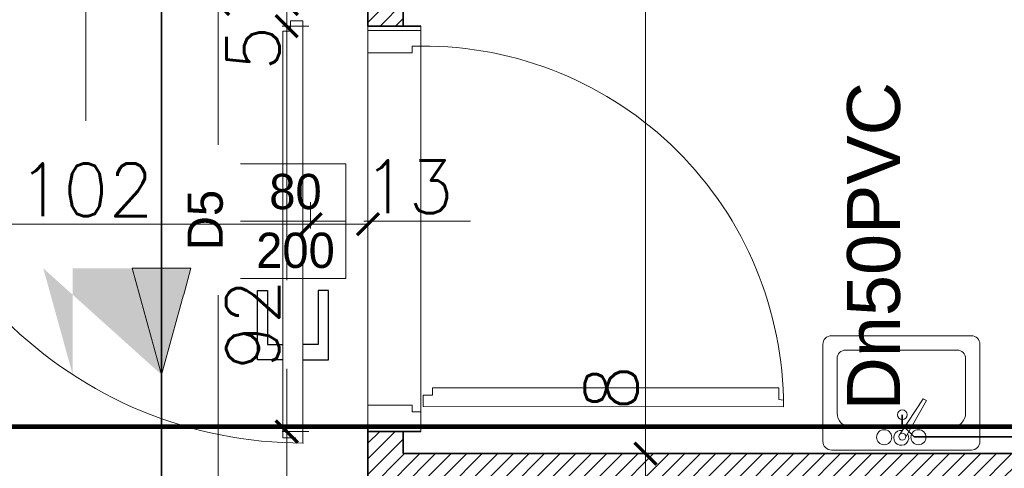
# Model space of a CAD drawing. Header units: millimetres. Extents: x -740 to 33545, y 5178 to 22494.
# Tile 112 of 250: x 9305 to 9529, y 11086 to 11188. Entities that reach past the tile are written whole.
import ezdxf
from ezdxf.lldxf.tags import DXFTag

# ---------------------------------------------------------------- set-up
doc = ezdxf.new("R2010")
doc.units = ezdxf.units.MM
doc.header["$MEASUREMENT"] = 0
doc.layers.get('Defpoints').update_dxf_attribs({"color": 252})
for name, color, linetype in [('_I_EKO_PODKLAD 3', 252, 'Continuous'), ('D-opis', 252, 'Continuous'), ('stolarka', 252, 'Continuous'), ('ULTRA-GASTRO TECHNOLOGIA', 252, 'Continuous')]:
    doc.layers.add(name, color=color, linetype=linetype)
for name, color, linetype, lineweight in [('_IS_EKO_KS_opis', 7, 'Continuous', 15), ('_IS_EKO_KS_podposadzkowa', 86, 'Continuous', 35), ('_IS_EKO_KS_prow_w_posadzce', 34, 'Continuous', 35), ('A_l.przerywana', 252, 'ICAD_ISO03W100', 9), ('A_opisy', 252, 'Continuous', 15), ('A_projektowane sciany', 252, 'Continuous', 35), ('A_wyposaĹĽenie', 252, 'Continuous', 9), ('CIENKA', 252, 'Continuous', 13), ('l.przerywana', 252, 'ICAD_ISO03W100', 5), ('l.wypeĹ‚nien', 252, 'Continuous', 5), ('wymiarowanie', 252, 'Continuous', 9)]:
    doc.layers.add(name, color=color, linetype=linetype, lineweight=lineweight)
doc.styles.add('Arial_1', font='arial.ttf')
doc.styles.add('styl2', font='simplex.shx')
tags = doc.linetypes.add('DASH', pattern=[15, 10, -5]).pattern_tags.tags
tags[6:7] = [DXFTag(74, 4), DXFTag(75, 0), DXFTag(340, '0'), DXFTag(46, 0.0), DXFTag(50, 0.0), DXFTag(44, 0.0), DXFTag(45, 0.0)]
tags[4:5] = [DXFTag(74, 4), DXFTag(75, 0), DXFTag(340, '0'), DXFTag(46, 0.0), DXFTag(50, 0.0), DXFTag(44, 0.0), DXFTag(45, 0.0)]
tags = doc.linetypes.add('ICAD_ISO03W100', pattern=[30, 12, -18]).pattern_tags.tags
tags[6:7] = [DXFTag(74, 4), DXFTag(75, 0), DXFTag(340, '0'), DXFTag(46, 1.0), DXFTag(50, 0.0), DXFTag(44, 0.0), DXFTag(45, 0.0)]
tags[4:5] = [DXFTag(74, 4), DXFTag(75, 0), DXFTag(340, '0'), DXFTag(46, 1.0), DXFTag(50, 0.0), DXFTag(44, 0.0), DXFTag(45, 0.0)]
doc.dimstyles.new('Skala 1-50', dxfattribs={"dimtxt": 12, "dimasz": 5, "dimexe": 1, "dimexo": 1, "dimgap": 1.5, "dimtad": 1, "dimdec": 1, "dimrnd": 0.5, "dimtxsty": 'styl2', "dimblk": 'ARCHTICK', "dimcen": 5, "dimadec": 0, "dimazin": 0, "dimtfac": 1, "dimtdec": 1, "dimtmove": 1, "dimatfit": 3, "dimldrblk": 'ARCHTICK', "dimfxl": 0, "dimlwd": -1, "dimlwe": -1, "dimarcsym": 0})

# ---------------------------------------------------------------- blocks, each defined once
blk = doc.blocks.new('dgttrre')
at = {"layer": '_I_EKO_PODKLAD 3', "linetype": 'Continuous', "lineweight": 9}
for p, q in [((11317.18, 2848.41), (11352.46, 2848.41)), ((11315.02, 2821.77), (11315.02, 2846.25)), ((11354.62, 2821.77), (11354.62, 2846.25)), ((11320.78, 2844.81), (11348.86, 2844.81)), ((11318.62, 2828.97), (11318.62, 2842.65)), ((11351.02, 2828.97), (11351.02, 2842.65)), ((11334.48, 2823.66), (11340.34, 2832.56)), ((11335.88, 2822.79), (11341.15, 2832.14)), ((11340.34, 2832.56), (11341.15, 2832.14)), ((11322.22, 2825.37), (11335.61, 2825.37)), ((11337.33, 2825.37), (11347.42, 2825.37)), ((11317.18, 2819.61), (11352.46, 2819.61))]:
    blk.add_line(p, q, dxfattribs=at)
for centre, radius in [((11335.04, 2828.5), 1.22), ((11330.48, 2822.84), 1.9), ((11335.04, 2822.99), 0.867), ((11339.12, 2822.84), 1.9)]:
    blk.add_circle(centre, radius, dxfattribs=at)
for centre, radius, start, end in [((11317.18, 2846.25), 2.16, 90, 180), ((11352.46, 2846.25), 2.16, 0, 90), ((11320.78, 2842.65), 2.16, 90, 180), ((11348.86, 2842.65), 2.16, 0, 90), ((11322.22, 2828.97), 3.6, 180, 270), ((11347.42, 2828.97), 3.6, 270, 0), ((11334.78, 2822.69), 1.9, 80.9336, 32.0064), ((11317.18, 2821.77), 2.16, 180, 270), ((11352.46, 2821.77), 2.16, 270, 0)]:
    blk.add_arc(centre, radius, start, end, dxfattribs=at)
blk = doc.blocks.new('dghjjkkl')
at = {"layer": 'CIENKA', "color": 8}
blk.add_blockref('dgttrre', (0, 0), dxfattribs=at)
blk = doc.blocks.new('_ArchTick')
at = {"color": 0, "linetype": 'ByBlock', "const_width": 0.15}
blk.add_lwpolyline([(-0.5, -0.5), (0.5, 0.5)], dxfattribs=at)
blk = doc.blocks.new('*D2254')
at = {"layer": 'Defpoints', "color": 0}
for p in [(9449.19, 11323.52), (9447.18, 11089.52), (9449.19, 11089.52)]:
    blk.add_point(p, dxfattribs=at)
at = {"layer": 'wymiarowanie', "color": 0}
for p, q in [((9448.19, 11323.52), (9446.18, 11323.52)), ((9447.18, 11323.52), (9447.18, 11089.52)), ((9448.19, 11089.52), (9446.18, 11089.52))]:
    blk.add_line(p, q, dxfattribs=at)
at = {"layer": 'wymiarowanie', "color": 0, "xscale": 5, "yscale": 5, "zscale": 5}
for p, rotation in [((9447.18, 11323.52), 90), ((9447.18, 11089.52), 270)]:
    blk.add_blockref('_ArchTick', p, dxfattribs=dict(at, rotation=rotation))
at = {"layer": 'wymiarowanie', "color": 0, "insert": (9439.38, 11206.52), "char_height": 12, "attachment_point": 5, "rotation": 90, "style": 'styl2'}
blk.add_mtext('234', dxfattribs=at)
blk = doc.blocks.new('*D2255')
at = {"layer": 'Defpoints', "color": 0}
for p in [(9449.19, 11089.52), (9447.18, 11081.52), (9463.78, 11081.52)]:
    blk.add_point(p, dxfattribs=at)
at = {"layer": 'wymiarowanie', "color": 0}
for p, q in [((9447.18, 11089.52), (9447.18, 11109.99)), ((9448.19, 11089.52), (9446.18, 11089.52)), ((9447.18, 11089.52), (9447.18, 11081.52)), ((9452.18, 11081.52), (9446.18, 11081.52))]:
    blk.add_line(p, q, dxfattribs=at)
at = {"layer": 'wymiarowanie', "color": 0, "xscale": 5, "yscale": 5, "zscale": 5}
for p, rotation in [((9447.18, 11089.52), 90), ((9447.18, 11081.52), 270)]:
    blk.add_blockref('_ArchTick', p, dxfattribs=dict(at, rotation=rotation))
at = {"layer": 'wymiarowanie', "color": 0, "insert": (9439.38, 11104.44), "char_height": 12, "attachment_point": 5, "rotation": 90, "style": 'styl2'}
blk.add_mtext('8', dxfattribs=at)
blk = doc.blocks.new('*D2261')
at = {"layer": 'Defpoints', "color": 0}
for p in [(9383.33, 11191.52), (9350.2, 10833.52), (9384.19, 10833.52)]:
    blk.add_point(p, dxfattribs=at)
at = {"layer": 'wymiarowanie', "color": 0}
for p, q in [((9355.2, 11191.52), (9349.2, 11191.52)), ((9350.2, 11191.52), (9350.2, 10833.52)), ((9355.2, 10833.52), (9349.2, 10833.52))]:
    blk.add_line(p, q, dxfattribs=at)
at = {"layer": 'wymiarowanie', "color": 0, "xscale": 5, "yscale": 5, "zscale": 5}
for p, rotation in [((9350.2, 11191.52), 90), ((9350.2, 10833.52), 270)]:
    blk.add_blockref('_ArchTick', p, dxfattribs=dict(at, rotation=rotation))
at = {"layer": 'wymiarowanie', "color": 0, "insert": (9341.53, 10980.79), "char_height": 12, "attachment_point": 5, "rotation": 90, "style": 'styl2'}
blk.add_mtext('358', dxfattribs=at)
blk = doc.blocks.new('*D2526')
at = {"layer": 'Defpoints', "color": 0}
for p in [(9269.11, 11159.42), (9371.19, 11159.42), (9371.19, 11141.57)]:
    blk.add_point(p, dxfattribs=at)
at = {"layer": 'wymiarowanie', "color": 0}
for p, q in [((9269.11, 11146.57), (9269.11, 11140.57)), ((9371.19, 11146.57), (9371.19, 11140.57)), ((9269.11, 11141.57), (9371.19, 11141.57))]:
    blk.add_line(p, q, dxfattribs=at)
at = {"layer": 'wymiarowanie', "color": 0, "xscale": 5, "yscale": 5, "zscale": 5, "rotation": 180}
blk.add_blockref('_ArchTick', (9269.11, 11141.57), dxfattribs=at)
at = {"layer": 'wymiarowanie', "color": 0, "xscale": 5, "yscale": 5, "zscale": 5}
blk.add_blockref('_ArchTick', (9371.19, 11141.57), dxfattribs=at)
at = {"layer": 'wymiarowanie', "color": 0, "insert": (9320.15, 11149.37), "char_height": 12, "attachment_point": 5, "style": 'styl2'}
blk.add_mtext('102', dxfattribs=at)
blk = doc.blocks.new('*D2527')
at = {"layer": 'Defpoints', "color": 0}
for p in [(9371.19, 11159.42), (9384.19, 11159.42), (9384.19, 11141.57)]:
    blk.add_point(p, dxfattribs=at)
at = {"layer": 'wymiarowanie', "color": 0}
for p, q in [((9371.19, 11146.57), (9371.19, 11140.57)), ((9384.19, 11146.57), (9384.19, 11140.57)), ((9371.19, 11141.57), (9384.19, 11141.57))]:
    blk.add_line(p, q, dxfattribs=at)
at = {"layer": 'wymiarowanie', "color": 0, "xscale": 5, "yscale": 5, "zscale": 5, "rotation": 180}
blk.add_blockref('_ArchTick', (9371.19, 11141.57), dxfattribs=at)
at = {"layer": 'wymiarowanie', "color": 0, "xscale": 5, "yscale": 5, "zscale": 5}
blk.add_blockref('_ArchTick', (9384.19, 11141.57), dxfattribs=at)
at = {"layer": 'wymiarowanie', "color": 0, "insert": (9393.34, 11150.06), "char_height": 12, "attachment_point": 5, "style": 'styl2'}
blk.add_mtext('13', dxfattribs=at)
blk = doc.blocks.new('*D2720')
at = {"layer": 'Defpoints', "color": 0}
for p in [(9365.76, 11094.52), (9388.02, 11094.52), (9388.19, 10958.52)]:
    blk.add_point(p, dxfattribs=at)
at = {"layer": 'wymiarowanie', "color": 0}
for p, q in [((9370.76, 11094.52), (9364.76, 11094.52)), ((9365.76, 10958.52), (9365.76, 11094.52)), ((9370.76, 10958.52), (9364.76, 10958.52))]:
    blk.add_line(p, q, dxfattribs=at)
at = {"layer": 'wymiarowanie', "color": 0, "xscale": 5, "yscale": 5, "zscale": 5}
for p, rotation in [((9365.76, 11094.52), 90), ((9365.76, 10958.52), 270)]:
    blk.add_blockref('_ArchTick', p, dxfattribs=dict(at, rotation=rotation))
at = {"layer": 'wymiarowanie', "color": 0, "insert": (9357.96, 11026.52), "char_height": 12, "attachment_point": 5, "rotation": 90, "style": 'styl2'}
blk.add_mtext('136', dxfattribs=at)
blk = doc.blocks.new('*D2721')
at = {"layer": 'Defpoints', "color": 0}
for p in [(9365.76, 11186.52), (9384.19, 11186.52), (9388.02, 11094.52)]:
    blk.add_point(p, dxfattribs=at)
at = {"layer": 'wymiarowanie', "color": 0}
for p, q in [((9370.76, 11186.52), (9364.76, 11186.52)), ((9365.76, 11186.52), (9365.76, 11128.86)), ((9365.76, 11094.52), (9365.76, 11108.78)), ((9370.76, 11094.52), (9364.76, 11094.52))]:
    blk.add_line(p, q, dxfattribs=at)
at = {"layer": 'wymiarowanie', "color": 0, "xscale": 5, "yscale": 5, "zscale": 5}
for p, rotation in [((9365.76, 11186.52), 90), ((9365.76, 11094.52), 270)]:
    blk.add_blockref('_ArchTick', p, dxfattribs=dict(at, rotation=rotation))
at = {"layer": 'wymiarowanie', "color": 0, "insert": (9358.02, 11118.82), "char_height": 12, "attachment_point": 5, "rotation": 90, "style": 'styl2'}
blk.add_mtext('92', dxfattribs=at)
blk = doc.blocks.new('*D2722')
at = {"layer": 'Defpoints', "color": 0}
for p in [(9365.76, 11191.52), (9383.33, 11191.52), (9384.19, 11186.52)]:
    blk.add_point(p, dxfattribs=at)
at = {"layer": 'wymiarowanie', "color": 0}
for p, q in [((9370.76, 11191.52), (9364.76, 11191.52)), ((9365.76, 11186.52), (9365.76, 11191.52)), ((9370.76, 11186.52), (9364.76, 11186.52))]:
    blk.add_line(p, q, dxfattribs=at)
at = {"layer": 'wymiarowanie', "color": 0, "xscale": 5, "yscale": 5, "zscale": 5}
for p, rotation in [((9365.76, 11191.52), 90), ((9365.76, 11186.52), 270)]:
    blk.add_blockref('_ArchTick', p, dxfattribs=dict(at, rotation=rotation))
at = {"layer": 'wymiarowanie', "color": 0, "insert": (9358.11, 11181.5), "char_height": 12, "attachment_point": 5, "rotation": 90, "style": 'styl2'}
blk.add_mtext('5', dxfattribs=at)

msp = doc.modelspace()

# ---------------------------------------------------------------- hatches: boundary and pattern name
at = {"layer": 'l.wypeĹ‚nien'}
h = msp.add_hatch(dxfattribs=at)
h.set_pattern_fill('ANSI31', color=256, scale=20, style=0)
h.paths.add_polyline_path([(9360.94, 11323.52), (9360.94, 11368.7), (9502.09, 11368.7), (9506.19, 11368.7), (9506.19, 11323.52), (9392.19, 11323.52), (9392.19, 11310.52), (9392.19, 11186.52), (9384.19, 11186.52), (9384.19, 11191.52), (9371.19, 11191.52), (9371.19, 11199.52), (9384.19, 11199.52), (9384.19, 11323.52)])
h.paths.add_polyline_path([(9181.19, 11191.52), (9235.19, 11191.52), (9235.19, 11199.52), (9189.19, 11199.52), (9189.19, 11323.52), (9181.19, 11323.52), (9181.19, 11191.52)])
h.paths.add_polyline_path([(9259.19, 11191.52), (9269.19, 11191.52), (9269.19, 11199.52), (9259.19, 11199.52)])
h = msp.add_hatch(dxfattribs=at)
h.set_pattern_fill('ANSI31', color=256, scale=20, style=0)
h.paths.add_polyline_path([(9094.19, 10833.52), (9094.19, 11054.32), (9235.19, 11054.32), (9235.19, 11066.32), (9077.19, 11066.32), (9077.19, 11054.32), (9082.19, 11054.32), (9082.19, 10946.52), (9077.19, 10946.52), (9077.19, 10938.52), (9082.19, 10938.52), (9082.19, 10833.52), (9094.19, 10833.52)])
h.paths.add_polyline_path([(9384.19, 10958.52), (9451.64, 10958.52), (9451.64, 10966.52), (9392.19, 10966.52), (9392.19, 11081.52), (9604.19, 11081.52), (9604.19, 11089.52), (9392.19, 11089.52), (9392.19, 11094.52), (9384.19, 11094.52)])
h.paths.add_polyline_path([(9612.19, 11005.43), (9645.19, 11005.43), (9645.19, 10990.32), (9645.19, 10978.32), (9645.19, 10951.32), (9604.19, 10951.32), (9604.19, 10958.52), (9543.64, 10958.52), (9543.64, 10966.52), (9604.19, 10966.52), (9604.19, 11018.43), (9612.19, 11018.43)])
h.paths.add_polyline_path([(8932.19, 11054.32), (8975.19, 11054.32), (8975.19, 11066.32), (8932.19, 11066.32)])
h.paths.add_polyline_path([(8932.19, 10938.52), (8985.19, 10938.52), (8985.19, 10946.52), (8932.19, 10946.52)])

# ---------------------------------------------------------------- linework, layer by layer
at = {"layer": '_IS_EKO_KS_podposadzkowa'}
msp.add_line((9337.35, 10509.68), (9337.35, 11298.52), dxfattribs=at)
at = {"layer": '_IS_EKO_KS_podposadzkowa', "linetype": 'Continuous', "lineweight": 15, "ltscale": 0.5}
for p, q in [((9330.67, 11131.56), (9337.35, 11107.42)), ((9337.35, 11131.56), (9330.67, 11131.56))]:
    msp.add_line(p, q, dxfattribs=at)
at = {"layer": '_IS_EKO_KS_prow_w_posadzce'}
for p, q in [((9505.46, 11098.32), (9505.46, 11096.02)), ((9508.16, 11093.32), (9505.46, 11096.02)), ((9508.16, 11093.32), (9594.35, 11093.32))]:
    msp.add_line(p, q, dxfattribs=at)
at = {"layer": 'A_l.przerywana', "ltscale": 0.3}
msp.add_lwpolyline([(9384.19, 11094.52), (9396.19, 11094.52), (9396.19, 11186.52), (9384.19, 11186.52)], close=True, dxfattribs=at)
at = {"layer": 'A_opisy'}
for p, q in [((9320.19, 11165.05), (9320.19, 11220.05)), ((9407.49, 11142.26), (9379.19, 11142.26))]:
    msp.add_line(p, q, dxfattribs=at)
at = {"layer": 'A_projektowane sciany'}
for p, q in [((9392.19, 11186.52), (9392.19, 11323.52)), ((9384.19, 11186.52), (9384.19, 11191.52)), ((9396.19, 11186.52), (9384.19, 11186.52)), ((9384.19, 10958.52), (9384.19, 11095.32)), ((9384.19, 11094.52), (9396.19, 11094.52)), ((9392.19, 11089.52), (9392.19, 11094.52)), ((9604.19, 11089.52), (9392.19, 11089.52))]:
    msp.add_line(p, q, dxfattribs=at)
at = {"layer": 'D-opis', "linetype": 'DASH', "lineweight": 0, "ltscale": 2.5, "const_width": 1}
msp.add_lwpolyline([(10251.78, 11095.63), (8796.61, 11095.63)], dxfattribs=at)
at = {"layer": 'l.przerywana', "ltscale": 0.3}
msp.add_arc((9396.72, 11100.22), 81.77, 359.9584, 90.3755, dxfattribs=at)
at = {"layer": 'stolarka', "lineweight": 9}
msp.add_lwpolyline([(9396.72, 11102.81), (9396.72, 11100.22), (9478.49, 11100.16), (9478.48, 11101.62), (9477.41, 11101.79), (9477.41, 11104.44), (9398.87, 11104.44), (9398.87, 11102.81), (9396.72, 11102.81)], dxfattribs=at)
at = {"layer": 'ULTRA-GASTRO TECHNOLOGIA', "linetype": 'Continuous', "lineweight": 13}
for points in [[(9394.21, 11180.47), (9394.21, 11181.99), (9396.19, 11181.99), (9396.19, 11185.52), (9384.19, 11185.52), (9384.19, 11180.47), (9394.21, 11180.47)], [(9394.21, 11100.52), (9394.21, 11099.01), (9396.19, 11099.01), (9396.19, 11095.47), (9384.19, 11095.47), (9384.19, 11100.52), (9394.21, 11100.52)]]:
    msp.add_lwpolyline(points, dxfattribs=at)

# ---------------------------------------------------------------- block references
at = {"layer": 'A_wyposaĹĽenie', "xscale": 0.8999999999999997, "yscale": 0.8999999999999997, "zscale": 0.9, "rotation": 359.9999999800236}
msp.add_blockref('dghjjkkl', (-696.08, 8552.68), dxfattribs=at)

# ---------------------------------------------------------------- texts
at = {"layer": '_IS_EKO_KS_opis', "style": 'Arial_1'}
msp.add_text('Dn50PVC', height=12, rotation=90, dxfattribs=at).set_placement((9504.93, 11099.29))

# ---------------------------------------------------------------- dimensions: what is measured, and where the dimension line sits
at = {"layer": 'wymiarowanie'}
for base, p1, p2, picture, middle in [((9447.18, 11089.52), (9449.19, 11323.52), (9449.19, 11089.52), '*D2254', (9439.38, 11206.52)), ((9365.76, 11094.52), (9388.19, 10958.52), (9388.02, 11094.52), '*D2720', (9357.96, 11026.52))]:
    dim = msp.add_linear_dim(base=base, p1=p1, p2=p2, angle=90, dimstyle='Skala 1-50', dxfattribs=at)
    dim.commit()
    dim.dimension.update_dxf_attribs({"geometry": picture, "text_midpoint": middle})
for base, p1, p2, picture, middle in [((9365.76, 11191.52), (9384.19, 11186.52), (9383.33, 11191.52), '*D2722', (9365.76, 11181.5)), ((9447.18, 11081.52), (9449.19, 11089.52), (9463.78, 11081.52), '*D2255', (9447.18, 11104.44))]:
    dim = msp.add_linear_dim(base=base, p1=p1, p2=p2, angle=90, dimstyle='Skala 1-50', dxfattribs=at)
    dim.commit()
    dim.dimension.update_dxf_attribs({"geometry": picture, "text_midpoint": middle, "dimtype": 160})

# ---------------------------------------------------------------- next in the draw order: texts
at = {"layer": 'A_opisy', "ltscale": 0.3, "insert": (9366.19, 11142.26), "char_height": 8, "width": 26, "attachment_point": 5, "bg_fill": 2}
msp.add_mtext('\\pi3.10800;{\\fCentury Gothic|b0|i0|c238|p0;80}\\P{\\fCentury Gothic|b0|i0|c238|p0;200}', dxfattribs=at)

# ---------------------------------------------------------------- next in the draw order: linework, layer by layer
at = {"layer": 'A_opisy', "lineweight": 30, "ltscale": 0.3}
msp.add_lwpolyline([(9340.19, 11129.26), (9340.19, 11155.26), (9353.19, 11155.26), (9353.19, 11129.26)], close=True, dxfattribs=at)
at = {"layer": 'A_opisy', "ltscale": 0.3}
for points in [[(9353.19, 11155.26), (9379.19, 11155.26), (9379.19, 11142.26), (9353.19, 11142.26)], [(9353.19, 11142.26), (9379.19, 11142.26), (9379.19, 11129.26), (9353.19, 11129.26)]]:
    msp.add_lwpolyline(points, close=True, dxfattribs=at)
at = {"layer": 'stolarka', "lineweight": 9}
msp.add_lwpolyline([(9366.65, 11187.68), (9369.44, 11187.68), (9369.44, 11091.91), (9367.93, 11091.93), (9367.75, 11093.07), (9364.91, 11093.07), (9364.91, 11185.38), (9366.65, 11185.38), (9366.65, 11187.68)], dxfattribs=at)
at = {"layer": 'stolarka'}
for points in [[(9364.91, 11110.82), (9359.11, 11110.82), (9359.11, 11126.49), (9361.43, 11126.49), (9361.43, 11114.3), (9364.91, 11114.3)], [(9369.44, 11110.82), (9375.24, 11110.82), (9375.24, 11126.49), (9372.92, 11126.49), (9372.92, 11114.3), (9369.44, 11114.3)]]:
    msp.add_lwpolyline(points, dxfattribs=at)
at = {"layer": 'stolarka', "linetype": 'ICAD_ISO03W100', "lineweight": 13, "ltscale": 0.3}
msp.add_arc((9369.44, 11187.68), 95.77, 180.0003, 270.0531, dxfattribs=at)

# ---------------------------------------------------------------- next in the draw order: dimensions: what is measured, and where the dimension line sits
at = {"layer": 'wymiarowanie'}
dim = msp.add_linear_dim(base=(9350.2, 10833.52), p1=(9383.33, 11191.52), p2=(9384.19, 10833.52), angle=90, dimstyle='Skala 1-50', dxfattribs=at)
dim.commit()
dim.dimension.update_dxf_attribs({"geometry": '*D2261', "text_midpoint": (9349.33, 10980.79), "dimtype": 160})
dim = msp.add_linear_dim(base=(9384.19, 11141.57), p1=(9371.19, 11159.42), p2=(9384.19, 11159.42), dimstyle='Skala 1-50', dxfattribs=at)
dim.commit()
dim.dimension.update_dxf_attribs({"geometry": '*D2527', "text_midpoint": (9393.34, 11142.26), "dimtype": 160})

# ---------------------------------------------------------------- next in the draw order: texts
at = {"layer": 'A_opisy', "ltscale": 0.3, "insert": (9347.3, 11142.52), "char_height": 8, "width": 26, "attachment_point": 5, "rotation": 90, "bg_fill": 2}
msp.add_mtext('{\\fCentury Gothic|b0|i0|c238|p0;D5}', dxfattribs=at)

# ---------------------------------------------------------------- next in the draw order: hatches: boundary and pattern name
at = {"layer": '_IS_EKO_KS_podposadzkowa', "ltscale": 0.5}
h = msp.add_hatch(color=256, dxfattribs=at)
edge = h.paths.add_edge_path()
edge.add_line((9337.35, 11131.56), (9344.02, 11131.56))
edge.add_line((9344.02, 11131.56), (9337.35, 11107.42))
edge.add_line((9310.51, 11131.56), (9317.19, 11107.42))
edge.add_line((9317.19, 11131.56), (9310.51, 11131.56))
msp.add_hatch(color=256, dxfattribs=at).paths.add_polyline_path([(9337.35, 11131.56), (9330.67, 11131.56), (9337.35, 11107.42), (9344.02, 11131.56)])

# ---------------------------------------------------------------- next in the draw order: linework, layer by layer
at = {"layer": '_IS_EKO_KS_podposadzkowa', "linetype": 'Continuous', "lineweight": 15, "ltscale": 0.5}
for p, q in [((9337.35, 11131.56), (9344.02, 11131.56)), ((9344.02, 11131.56), (9337.35, 11107.42)), ((9337.35, 11131.56), (9344.02, 11131.56)), ((9344.02, 11131.56), (9337.35, 11107.42))]:
    msp.add_line(p, q, dxfattribs=at)

# ---------------------------------------------------------------- next in the draw order: dimensions: what is measured, and where the dimension line sits
at = {"layer": 'wymiarowanie'}
dim = msp.add_linear_dim(base=(9365.76, 11186.52), p1=(9388.02, 11094.52), p2=(9384.19, 11186.52), angle=90, dimstyle='Skala 1-50', dxfattribs=at)
dim.commit()
dim.dimension.update_dxf_attribs({"geometry": '*D2721', "text_midpoint": (9365.82, 11118.82), "dimtype": 160})
dim = msp.add_linear_dim(base=(9371.19, 11141.57), p1=(9269.11, 11159.42), p2=(9371.19, 11159.42), dimstyle='Skala 1-50', dxfattribs=at)
dim.commit()
dim.dimension.update_dxf_attribs({"geometry": '*D2526', "text_midpoint": (9320.15, 11149.37)})

doc.saveas('drawing.dxf')
